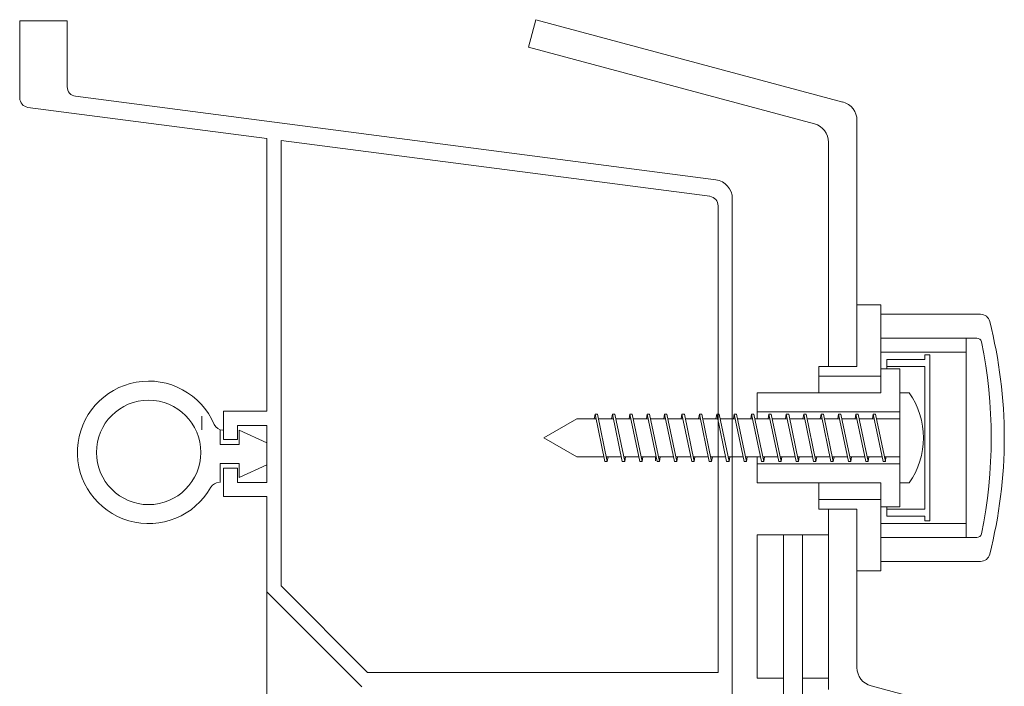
# Model space of a CAD drawing. Header units: millimetres. Extents: x 2341 to 31069, y -7915 to 10644.
# Tile 49 of 105: x 10813 to 10823, y 9041 to 9048. Entities that reach past the tile are written whole.
import ezdxf

# ---------------------------------------------------------------- set-up
doc = ezdxf.new("R2010")
doc.units = ezdxf.units.MM
for name, color, linetype, lineweight in [('KOPUŁKA', 1, 'Continuous', 18), ('Ramka zawiasoa', 3, 'Continuous', 18), ('WZMOCNIENIE', 9, 'Continuous', 18), ('ŁĄCZNIK', 9, 'Continuous', 5)]:
    doc.layers.add(name, color=color, linetype=linetype, lineweight=lineweight)

msp = doc.modelspace()

# ---------------------------------------------------------------- linework, layer by layer
at = {"layer": 'KOPUŁKA'}
for p, q in [((10818.483, 9047.959), (10818.405, 9047.67)), ((10818.483, 9047.959), (10821.715, 9047.093)), ((10818.405, 9047.67), (10821.415, 9046.863)), ((10821.863, 9046.9), (10821.863, 9044.309)), ((10821.563, 9046.67), (10821.563, 9044.309)), ((10821.863, 9044.309), (10821.863, 9044.959)), ((10821.863, 9044.959), (10822.113, 9044.959)), ((10822.113, 9044.959), (10822.113, 9044.609)), ((10822.113, 9044.609), (10823.013, 9044.609)), ((10823.013, 9044.609), (10823.013, 9044.459)), ((10822.113, 9044.459), (10822.113, 9044.034)), ((10822.113, 9044.459), (10823.013, 9044.459)), ((10823.013, 9044.459), (10823.013, 9042.659)), ((10821.463, 9044.209), (10821.463, 9044.309)), ((10821.463, 9044.309), (10821.863, 9044.309)), ((10821.463, 9044.209), (10822.113, 9044.209)), ((10821.463, 9044.209), (10821.463, 9044.034)), ((10821.463, 9042.909), (10821.463, 9043.084)), ((10821.463, 9043.084), (10821.463, 9042.909)), ((10822.113, 9042.659), (10822.113, 9043.084)), ((10821.463, 9042.909), (10822.113, 9042.909)), ((10821.463, 9042.909), (10821.463, 9042.809)), ((10821.463, 9042.809), (10821.863, 9042.809)), ((10821.563, 9042.809), (10821.563, 9040.912)), ((10821.863, 9042.809), (10821.863, 9042.159)), ((10821.863, 9042.709), (10821.863, 9041.142)), ((10822.113, 9042.659), (10823.013, 9042.659)), ((10823.013, 9042.509), (10823.013, 9042.659)), ((10820.813, 9042.539), (10821.563, 9042.539)), ((10820.813, 9041.031), (10820.813, 9042.539)), ((10821.088, 9042.539), (10821.088, 9039.931)), ((10821.288, 9042.539), (10821.288, 9039.985)), ((10821.288, 9042.539), (10821.288, 9040.989)), ((10822.113, 9042.159), (10822.113, 9042.509)), ((10822.113, 9042.509), (10823.013, 9042.509)), ((10821.863, 9042.159), (10822.113, 9042.159)), ((10820.813, 9041.031), (10821.088, 9041.031)), ((10821.288, 9041.031), (10821.563, 9041.031)), ((10822.012, 9040.949), (10822.766, 9040.747))]:
    msp.add_line(p, q, dxfattribs=at)
for centre, start, end in [((10821.663, 9046.9), 0, 75), ((10821.363, 9046.67), 0, 75), ((10822.063, 9041.142), 180, 255)]:
    msp.add_arc(centre, 0.2, start, end, dxfattribs=at)
at = {"layer": 'Ramka zawiasoa', "lineweight": 0}
for p, q in [((10813.051, 9047.136), (10813.051, 9047.948)), ((10813.051, 9047.948), (10813.551, 9047.948)), ((10813.551, 9047.252), (10813.551, 9047.948)), ((10820.377, 9046.274), (10813.638, 9047.153)), ((10815.651, 9046.709), (10813.138, 9047.037)), ((10815.651, 9043.84), (10815.651, 9046.709)), ((10815.801, 9042.001), (10815.801, 9046.689)), ((10820.314, 9046.101), (10815.801, 9046.689)), ((10820.401, 9041.089), (10820.401, 9046.001)), ((10820.551, 9040.289), (10820.551, 9046.076)), ((10815.194, 9043.84), (10815.651, 9043.84)), ((10815.194, 9043.54), (10815.194, 9043.84)), ((10815.16, 9043.49), (10815.16, 9043.64)), ((10815.344, 9043.69), (10815.651, 9043.69)), ((10815.344, 9043.54), (10815.344, 9043.69)), ((10815.651, 9043.507), (10815.36, 9043.64)), ((10815.36, 9043.49), (10815.36, 9043.64)), ((10815.651, 9043.09), (10815.651, 9043.69)), ((10815.194, 9043.54), (10815.344, 9043.54)), ((10815.16, 9043.49), (10815.36, 9043.49)), ((10815.36, 9043.49), (10815.16, 9043.49)), ((10815.16, 9043.29), (10815.36, 9043.29)), ((10815.16, 9043.09), (10815.16, 9043.29)), ((10815.36, 9043.29), (10815.16, 9043.29)), ((10815.36, 9043.14), (10815.36, 9043.29)), ((10815.194, 9042.94), (10815.194, 9043.24)), ((10815.194, 9043.24), (10815.344, 9043.24)), ((10815.344, 9043.09), (10815.344, 9043.24)), ((10815.651, 9043.274), (10815.36, 9043.14)), ((10815.344, 9043.09), (10815.651, 9043.09)), ((10815.194, 9042.94), (10815.651, 9042.94)), ((10815.651, 9041.939), (10815.651, 9042.94)), ((10815.651, 9038.442), (10815.651, 9041.939)), ((10816.651, 9040.939), (10815.651, 9041.939)), ((10816.713, 9041.089), (10815.801, 9042.001)), ((10820.401, 9041.089), (10816.713, 9041.089))]:
    msp.add_line(p, q, dxfattribs=at)
msp.add_circle((10814.408, 9043.406), 0.55, dxfattribs=at)
for centre, radius, start, end in [((10813.651, 9047.252), 0.1, 180, 262.5686), ((10813.151, 9047.136), 0.1, 180, 262.5686), ((10820.351, 9046.076), 0.2, 0, 82.5686), ((10820.301, 9046.001), 0.1, 0, 82.5686), ((10814.408, 9043.406), 0.75, 23.1693, 330.7314), ((10815.19, 9043.74), 0.1, 203.1693, 270), ((10815.15, 9042.99), 0.1, 90, 150.7314)]:
    msp.add_arc(centre, radius, start, end, dxfattribs=at)
at = {"layer": 'WZMOCNIENIE'}
msp.add_line((10819.743, 9043.317), (10819.743, 9043.359), dxfattribs=at)
at = {"layer": 'ŁĄCZNIK'}
for p, q in [((10822.113, 9044.034), (10822.113, 9044.859)), ((10822.113, 9044.859), (10823.163, 9044.859)), ((10822.113, 9044.609), (10823.123, 9044.609)), ((10822.628, 9044.434), (10822.578, 9044.434)), ((10822.578, 9044.384), (10822.578, 9044.434)), ((10822.628, 9042.684), (10822.628, 9044.434)), ((10822.578, 9044.384), (10822.178, 9044.384)), ((10822.178, 9044.384), (10822.178, 9044.284)), ((10822.313, 9044.284), (10822.113, 9044.284)), ((10822.113, 9044.284), (10822.113, 9044.034)), ((10822.578, 9044.309), (10822.178, 9044.309)), ((10822.313, 9044.284), (10822.313, 9042.834)), ((10822.578, 9042.809), (10822.578, 9044.309)), ((10820.813, 9044.034), (10820.813, 9043.759)), ((10822.113, 9044.034), (10820.813, 9044.034)), ((10822.413, 9044.034), (10822.313, 9044.034)), ((10819.098, 9043.759), (10819.106, 9043.809)), ((10819.21, 9043.309), (10819.106, 9043.809)), ((10819.131, 9043.809), (10819.106, 9043.809)), ((10819.131, 9043.809), (10819.235, 9043.309)), ((10819.281, 9043.759), (10819.289, 9043.809)), ((10819.314, 9043.809), (10819.289, 9043.809)), ((10819.393, 9043.309), (10819.289, 9043.809)), ((10819.314, 9043.809), (10819.418, 9043.309)), ((10819.464, 9043.759), (10819.472, 9043.809)), ((10819.576, 9043.309), (10819.472, 9043.809)), ((10819.497, 9043.809), (10819.472, 9043.809)), ((10819.497, 9043.809), (10819.601, 9043.309)), ((10819.647, 9043.759), (10819.655, 9043.809)), ((10819.759, 9043.309), (10819.655, 9043.809)), ((10819.68, 9043.809), (10819.655, 9043.809)), ((10819.68, 9043.809), (10819.784, 9043.309)), ((10819.83, 9043.759), (10819.838, 9043.809)), ((10819.942, 9043.309), (10819.838, 9043.809)), ((10819.863, 9043.809), (10819.838, 9043.809)), ((10819.863, 9043.809), (10819.967, 9043.309)), ((10820.013, 9043.759), (10820.021, 9043.809)), ((10820.125, 9043.309), (10820.021, 9043.809)), ((10820.046, 9043.809), (10820.021, 9043.809)), ((10820.046, 9043.809), (10820.15, 9043.309)), ((10820.196, 9043.759), (10820.204, 9043.809)), ((10820.308, 9043.309), (10820.204, 9043.809)), ((10820.229, 9043.809), (10820.204, 9043.809)), ((10820.229, 9043.809), (10820.333, 9043.309)), ((10820.379, 9043.759), (10820.387, 9043.809)), ((10820.491, 9043.309), (10820.387, 9043.809)), ((10820.412, 9043.809), (10820.387, 9043.809)), ((10820.412, 9043.809), (10820.516, 9043.309)), ((10820.562, 9043.759), (10820.57, 9043.809)), ((10820.595, 9043.809), (10820.57, 9043.809)), ((10820.674, 9043.309), (10820.57, 9043.809)), ((10820.595, 9043.809), (10820.699, 9043.309)), ((10820.745, 9043.759), (10820.753, 9043.809)), ((10820.857, 9043.309), (10820.753, 9043.809)), ((10820.778, 9043.809), (10820.753, 9043.809)), ((10820.778, 9043.809), (10820.882, 9043.309)), ((10822.313, 9043.834), (10820.813, 9043.834)), ((10820.928, 9043.759), (10820.936, 9043.809)), ((10821.04, 9043.309), (10820.936, 9043.809)), ((10820.961, 9043.809), (10820.936, 9043.809)), ((10820.961, 9043.809), (10821.065, 9043.309)), ((10821.111, 9043.759), (10821.119, 9043.809)), ((10821.223, 9043.309), (10821.119, 9043.809)), ((10821.144, 9043.809), (10821.119, 9043.809)), ((10821.144, 9043.809), (10821.248, 9043.309)), ((10821.294, 9043.759), (10821.302, 9043.809)), ((10821.406, 9043.309), (10821.302, 9043.809)), ((10821.327, 9043.809), (10821.302, 9043.809)), ((10821.327, 9043.809), (10821.431, 9043.309)), ((10821.477, 9043.759), (10821.485, 9043.809)), ((10821.589, 9043.309), (10821.485, 9043.809)), ((10821.51, 9043.809), (10821.485, 9043.809)), ((10821.51, 9043.809), (10821.614, 9043.309)), ((10821.66, 9043.759), (10821.668, 9043.809)), ((10821.772, 9043.309), (10821.668, 9043.809)), ((10821.693, 9043.809), (10821.668, 9043.809)), ((10821.693, 9043.809), (10821.797, 9043.309)), ((10821.843, 9043.759), (10821.851, 9043.809)), ((10821.876, 9043.809), (10821.851, 9043.809)), ((10821.955, 9043.309), (10821.851, 9043.809)), ((10821.876, 9043.809), (10821.98, 9043.309)), ((10822.026, 9043.759), (10822.034, 9043.809)), ((10822.138, 9043.309), (10822.034, 9043.809)), ((10822.059, 9043.809), (10822.034, 9043.809)), ((10822.059, 9043.809), (10822.163, 9043.309)), ((10814.966, 9043.643), (10814.966, 9043.786)), ((10818.913, 9043.759), (10818.567, 9043.559)), ((10818.913, 9043.759), (10819.117, 9043.759)), ((10819.142, 9043.759), (10819.3, 9043.759)), ((10819.325, 9043.759), (10819.483, 9043.759)), ((10819.508, 9043.759), (10819.666, 9043.759)), ((10819.691, 9043.759), (10819.849, 9043.759)), ((10819.874, 9043.759), (10820.032, 9043.759)), ((10820.057, 9043.759), (10820.215, 9043.759)), ((10820.24, 9043.759), (10820.398, 9043.759)), ((10820.423, 9043.759), (10820.581, 9043.759)), ((10820.606, 9043.759), (10820.764, 9043.759)), ((10820.789, 9043.759), (10820.947, 9043.759)), ((10820.972, 9043.759), (10821.13, 9043.759)), ((10821.155, 9043.759), (10821.313, 9043.759)), ((10821.338, 9043.759), (10821.496, 9043.759)), ((10821.521, 9043.759), (10821.679, 9043.759)), ((10821.704, 9043.759), (10821.862, 9043.759)), ((10821.887, 9043.759), (10822.045, 9043.759)), ((10822.07, 9043.759), (10822.313, 9043.759)), ((10818.913, 9043.359), (10818.567, 9043.559)), ((10818.913, 9043.359), (10819.2, 9043.359)), ((10819.235, 9043.309), (10819.21, 9043.309)), ((10819.225, 9043.359), (10819.383, 9043.359)), ((10819.235, 9043.309), (10819.243, 9043.359)), ((10819.418, 9043.309), (10819.393, 9043.309)), ((10819.408, 9043.359), (10819.566, 9043.359)), ((10819.418, 9043.309), (10819.426, 9043.359)), ((10819.601, 9043.309), (10819.576, 9043.309)), ((10819.591, 9043.359), (10819.749, 9043.359)), ((10819.601, 9043.309), (10819.609, 9043.359)), ((10819.784, 9043.309), (10819.759, 9043.309)), ((10819.774, 9043.359), (10819.932, 9043.359)), ((10819.784, 9043.309), (10819.792, 9043.359)), ((10819.967, 9043.309), (10819.942, 9043.309)), ((10819.957, 9043.359), (10820.115, 9043.359)), ((10819.967, 9043.309), (10819.975, 9043.359)), ((10820.15, 9043.309), (10820.125, 9043.309)), ((10820.14, 9043.359), (10820.298, 9043.359)), ((10820.15, 9043.309), (10820.158, 9043.359)), ((10820.333, 9043.309), (10820.308, 9043.309)), ((10820.323, 9043.359), (10820.481, 9043.359)), ((10820.333, 9043.309), (10820.341, 9043.359)), ((10820.516, 9043.309), (10820.491, 9043.309)), ((10820.506, 9043.359), (10820.664, 9043.359)), ((10820.516, 9043.309), (10820.524, 9043.359)), ((10820.699, 9043.309), (10820.674, 9043.309)), ((10820.689, 9043.359), (10820.847, 9043.359)), ((10820.699, 9043.309), (10820.707, 9043.359)), ((10820.813, 9043.359), (10820.813, 9043.084)), ((10822.313, 9043.284), (10820.813, 9043.284)), ((10820.882, 9043.309), (10820.857, 9043.309)), ((10820.872, 9043.359), (10821.03, 9043.359)), ((10820.882, 9043.309), (10820.89, 9043.359)), ((10821.065, 9043.309), (10821.04, 9043.309)), ((10821.055, 9043.359), (10821.213, 9043.359)), ((10821.065, 9043.309), (10821.073, 9043.359)), ((10821.248, 9043.309), (10821.223, 9043.309)), ((10821.238, 9043.359), (10821.396, 9043.359)), ((10821.248, 9043.309), (10821.256, 9043.359)), ((10821.431, 9043.309), (10821.406, 9043.309)), ((10821.421, 9043.359), (10821.579, 9043.359)), ((10821.431, 9043.309), (10821.439, 9043.359)), ((10821.614, 9043.309), (10821.589, 9043.309)), ((10821.604, 9043.359), (10821.762, 9043.359)), ((10821.614, 9043.309), (10821.622, 9043.359)), ((10821.797, 9043.309), (10821.772, 9043.309)), ((10821.787, 9043.359), (10821.945, 9043.359)), ((10821.797, 9043.309), (10821.805, 9043.359)), ((10821.98, 9043.309), (10821.955, 9043.309)), ((10821.97, 9043.359), (10822.128, 9043.359)), ((10821.98, 9043.309), (10821.988, 9043.359)), ((10822.163, 9043.309), (10822.138, 9043.309)), ((10822.153, 9043.359), (10822.313, 9043.359)), ((10822.163, 9043.309), (10822.168, 9043.359)), ((10822.113, 9043.084), (10820.813, 9043.084)), ((10822.113, 9043.084), (10822.113, 9042.834)), ((10822.113, 9042.259), (10822.113, 9043.084)), ((10822.413, 9043.084), (10822.313, 9043.084)), ((10822.313, 9042.834), (10822.113, 9042.834)), ((10822.178, 9042.834), (10822.178, 9042.734)), ((10822.578, 9042.809), (10822.178, 9042.809)), ((10822.578, 9042.734), (10822.178, 9042.734)), ((10822.578, 9042.684), (10822.578, 9042.734)), ((10822.628, 9042.684), (10822.578, 9042.684)), ((10822.113, 9042.509), (10823.123, 9042.509)), ((10822.113, 9042.259), (10823.163, 9042.259))]:
    msp.add_line(p, q, dxfattribs=at)
for centre, radius, start, end in [((10823.163, 9044.759), 0.1, 14.25, 90), ((10818.438, 9043.559), 4.975, 345.75, 14.25), ((10823.123, 9044.559), 0.05, 11.7151, 90), ((10818.301, 9043.559), 4.975, 348.2849, 11.7151), ((10821.736, 9043.559), 0.827, 324.9489, 35.0511), ((10823.123, 9042.559), 0.05, 270, 348.2849), ((10823.163, 9042.359), 0.1, 270, 345.75)]:
    msp.add_arc(centre, radius, start, end, dxfattribs=at)

doc.saveas('drawing.dxf')
